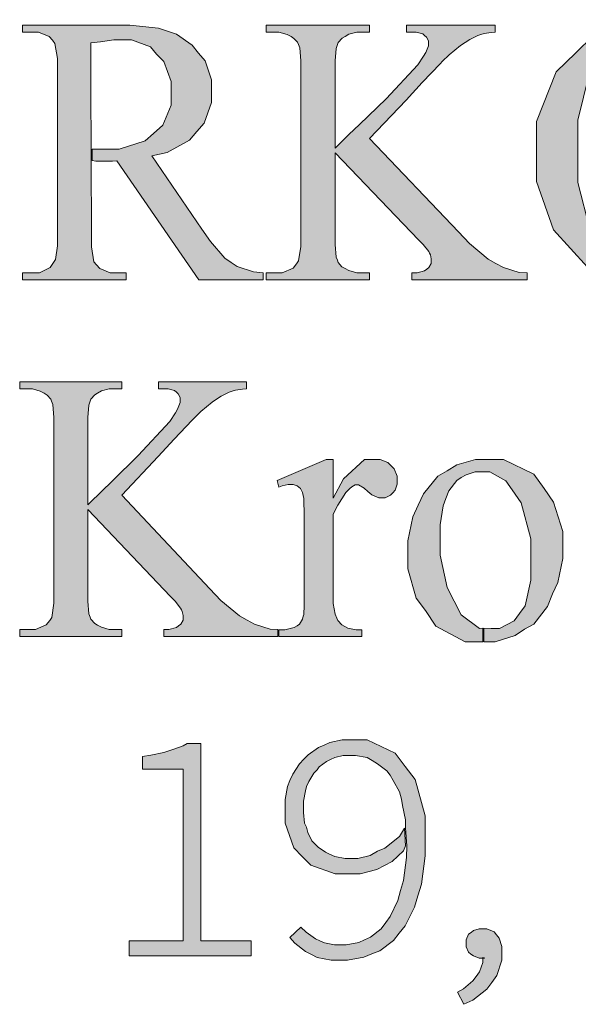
# Model space of a CAD drawing. Header units: metres. Extents: x 7555073 to 7555217, y 5506384 to 5506588.
# Tile 8 of 32: x 7555145.65 to 7555148.33, y 5506388.29 to 5506393.02. Entities that reach past the tile are written whole.
import ezdxf

# ---------------------------------------------------------------- set-up
doc = ezdxf.new("R2010")
doc.units = ezdxf.units.M
doc.header["$LTSCALE"] = 2
doc.header["$MEASUREMENT"] = 0
doc.layers.add('Pieczątka na wyrysie', color=7, linetype='CONTINUOUS')

msp = doc.modelspace()

# ---------------------------------------------------------------- hatches: boundary and pattern name
at = {"layer": 'Pieczątka na wyrysie', "linetype": 'Continuous', "lineweight": 13}
for points in [[(7555145.991, 5506392.725), (7555145.991, 5506392.91), (7555146.036, 5506392.915), (7555146.101, 5506392.925), (7555146.126, 5506392.925), (7555146.186, 5506392.925), (7555146.276, 5506392.89), (7555146.306, 5506392.855), (7555146.341, 5506392.82), (7555146.376, 5506392.725), (7555146.376, 5506392.67), (7555146.376, 5506392.61), (7555146.336, 5506392.515), (7555146.291, 5506392.475), (7555146.251, 5506392.44), (7555146.126, 5506392.4), (7555146.041, 5506392.4), (7555146.036, 5506392.4), (7555146.026, 5506392.4), (7555146.021, 5506392.4), (7555146.016, 5506392.4), (7555145.996, 5506392.4), (7555145.996, 5506392.345), (7555146.014, 5506392.342), (7555146.02, 5506392.342), (7555146.026, 5506392.342), (7555146.039, 5506392.342), (7555146.044, 5506392.342), (7555146.058, 5506392.342), (7555146.094, 5506392.342), (7555146.115, 5506392.344), (7555146.508, 5506391.772), (7555146.818, 5506391.772), (7555146.818, 5506391.806), (7555146.771, 5506391.811), (7555146.693, 5506391.836), (7555146.664, 5506391.856), (7555146.634, 5506391.876), (7555146.564, 5506391.956), (7555146.523, 5506392.016), (7555146.283, 5506392.367), (7555146.356, 5506392.384), (7555146.464, 5506392.442), (7555146.499, 5506392.484), (7555146.534, 5506392.525), (7555146.569, 5506392.623), (7555146.569, 5506392.679), (7555146.569, 5506392.732), (7555146.539, 5506392.824), (7555146.507, 5506392.861), (7555146.477, 5506392.899), (7555146.402, 5506392.951), (7555146.358, 5506392.966), (7555146.315, 5506392.98), (7555146.178, 5506392.994), (7555146.086, 5506392.994), (7555145.663, 5506392.994), (7555145.663, 5506392.961), (7555145.706, 5506392.961), (7555145.739, 5506392.961), (7555145.79, 5506392.941), (7555145.806, 5506392.922), (7555145.818, 5506392.907), (7555145.83, 5506392.835), (7555145.83, 5506392.778), (7555145.83, 5506391.989), (7555145.83, 5506391.936), (7555145.821, 5506391.87), (7555145.812, 5506391.856), (7555145.796, 5506391.831), (7555145.744, 5506391.806), (7555145.706, 5506391.806), (7555145.663, 5506391.806), (7555145.663, 5506391.772), (7555146.16, 5506391.772), (7555146.16, 5506391.806), (7555146.115, 5506391.806), (7555146.083, 5506391.806), (7555146.034, 5506391.826), (7555146.017, 5506391.845), (7555146.005, 5506391.859), (7555145.994, 5506391.931), (7555145.994, 5506391.989)], [(7555147.327, 5506392.45), (7555147.755, 5506392.002), (7555147.808, 5506391.946), (7555147.897, 5506391.871), (7555147.934, 5506391.851), (7555147.971, 5506391.831), (7555148.046, 5506391.808), (7555148.084, 5506391.806), (7555148.084, 5506391.772), (7555147.531, 5506391.772), (7555147.531, 5506391.806), (7555147.556, 5506391.806), (7555147.592, 5506391.815), (7555147.603, 5506391.823), (7555147.613, 5506391.832), (7555147.624, 5506391.851), (7555147.624, 5506391.862), (7555147.624, 5506391.873), (7555147.621, 5506391.893), (7555147.616, 5506391.901), (7555147.612, 5506391.909), (7555147.585, 5506391.942), (7555147.563, 5506391.965), (7555147.162, 5506392.382), (7555147.162, 5506391.989), (7555147.162, 5506391.942), (7555147.168, 5506391.881), (7555147.174, 5506391.866), (7555147.177, 5506391.855), (7555147.195, 5506391.835), (7555147.21, 5506391.827), (7555147.228, 5506391.817), (7555147.266, 5506391.806), (7555147.287, 5506391.806), (7555147.327, 5506391.806), (7555147.327, 5506391.772), (7555146.831, 5506391.772), (7555146.831, 5506391.806), (7555146.873, 5506391.806), (7555146.909, 5506391.806), (7555146.961, 5506391.828), (7555146.978, 5506391.849), (7555146.987, 5506391.864), (7555146.998, 5506391.933), (7555146.998, 5506391.989), (7555146.998, 5506392.778), (7555146.998, 5506392.824), (7555146.993, 5506392.886), (7555146.987, 5506392.902), (7555146.982, 5506392.913), (7555146.965, 5506392.931), (7555146.952, 5506392.94), (7555146.933, 5506392.95), (7555146.893, 5506392.961), (7555146.873, 5506392.961), (7555146.831, 5506392.961), (7555146.831, 5506392.994), (7555147.327, 5506392.994), (7555147.327, 5506392.961), (7555147.287, 5506392.961), (7555147.267, 5506392.961), (7555147.228, 5506392.951), (7555147.21, 5506392.94), (7555147.196, 5506392.933), (7555147.177, 5506392.911), (7555147.173, 5506392.897), (7555147.167, 5506392.882), (7555147.162, 5506392.823), (7555147.162, 5506392.778), (7555147.162, 5506392.404), (7555147.171, 5506392.413), (7555147.229, 5506392.47), (7555147.28, 5506392.518), (7555147.407, 5506392.641), (7555147.56, 5506392.804), (7555147.587, 5506392.846), (7555147.598, 5506392.864), (7555147.61, 5506392.895), (7555147.61, 5506392.908), (7555147.61, 5506392.919), (7555147.601, 5506392.937), (7555147.592, 5506392.945), (7555147.583, 5506392.953), (7555147.552, 5506392.961), (7555147.531, 5506392.961), (7555147.505, 5506392.961), (7555147.505, 5506392.994), (7555147.931, 5506392.994), (7555147.931, 5506392.961), (7555147.912, 5506392.96), (7555147.878, 5506392.955), (7555147.862, 5506392.95), (7555147.847, 5506392.945), (7555147.809, 5506392.926), (7555147.787, 5506392.912), (7555147.765, 5506392.897), (7555147.71, 5506392.852), (7555147.677, 5506392.82), (7555147.668, 5506392.811), (7555147.581, 5506392.719), (7555147.504, 5506392.635)], [(7555148.692, 5506391.744), (7555148.575, 5506391.744), (7555148.373, 5506391.833), (7555148.292, 5506391.923), (7555148.21, 5506392.013), (7555148.129, 5506392.245), (7555148.129, 5506392.387), (7555148.129, 5506392.533), (7555148.223, 5506392.77), (7555148.318, 5506392.862), (7555148.399, 5506392.942), (7555148.594, 5506393.021), (7555148.709, 5506393.021), (7555148.821, 5506393.021), (7555149.017, 5506392.931), (7555149.101, 5506392.841), (7555149.183, 5506392.75), (7555149.266, 5506392.525), (7555149.266, 5506392.39), (7555149.266, 5506392.25), (7555149.183, 5506392.02), (7555149.099, 5506391.927), (7555149.015, 5506391.835), (7555148.813, 5506391.744), (7555148.696, 5506391.744), (7555148.696, 5506391.809), (7555148.776, 5506391.809), (7555148.911, 5506391.875), (7555148.961, 5506391.944), (7555149.016, 5506392.009), (7555149.071, 5506392.219), (7555149.071, 5506392.364), (7555149.071, 5506392.524), (7555149.012, 5506392.754), (7555148.952, 5506392.835), (7555148.907, 5506392.895), (7555148.776, 5506392.954), (7555148.692, 5506392.954), (7555148.616, 5506392.954), (7555148.491, 5506392.895), (7555148.442, 5506392.835), (7555148.381, 5506392.759), (7555148.327, 5506392.539), (7555148.327, 5506392.389), (7555148.327, 5506392.239), (7555148.387, 5506392.009), (7555148.446, 5506391.929), (7555148.491, 5506391.869), (7555148.616, 5506391.809), (7555148.692, 5506391.809)], [(7555146.139, 5506390.738), (7555146.562, 5506390.29), (7555146.614, 5506390.234), (7555146.703, 5506390.159), (7555146.74, 5506390.139), (7555146.776, 5506390.119), (7555146.851, 5506390.096), (7555146.888, 5506390.094), (7555146.888, 5506390.06), (7555146.341, 5506390.06), (7555146.341, 5506390.094), (7555146.365, 5506390.094), (7555146.401, 5506390.103), (7555146.411, 5506390.111), (7555146.423, 5506390.12), (7555146.433, 5506390.139), (7555146.433, 5506390.15), (7555146.433, 5506390.161), (7555146.429, 5506390.181), (7555146.425, 5506390.189), (7555146.421, 5506390.197), (7555146.395, 5506390.23), (7555146.372, 5506390.253), (7555145.976, 5506390.67), (7555145.976, 5506390.277), (7555145.976, 5506390.23), (7555145.981, 5506390.169), (7555145.987, 5506390.154), (7555145.991, 5506390.143), (7555146.009, 5506390.123), (7555146.023, 5506390.115), (7555146.041, 5506390.105), (7555146.079, 5506390.094), (7555146.099, 5506390.094), (7555146.139, 5506390.094), (7555146.139, 5506390.06), (7555145.649, 5506390.06), (7555145.649, 5506390.094), (7555145.69, 5506390.094), (7555145.725, 5506390.094), (7555145.776, 5506390.116), (7555145.793, 5506390.137), (7555145.803, 5506390.152), (7555145.813, 5506390.221), (7555145.813, 5506390.277), (7555145.813, 5506391.066), (7555145.813, 5506391.112), (7555145.808, 5506391.174), (7555145.802, 5506391.19), (7555145.798, 5506391.2), (7555145.781, 5506391.219), (7555145.767, 5506391.228), (7555145.748, 5506391.238), (7555145.71, 5506391.249), (7555145.69, 5506391.249), (7555145.649, 5506391.249), (7555145.649, 5506391.282), (7555146.139, 5506391.282), (7555146.139, 5506391.249), (7555146.099, 5506391.249), (7555146.079, 5506391.249), (7555146.041, 5506391.239), (7555146.023, 5506391.228), (7555146.009, 5506391.221), (7555145.991, 5506391.199), (7555145.986, 5506391.185), (7555145.981, 5506391.17), (7555145.976, 5506391.111), (7555145.976, 5506391.066), (7555145.976, 5506390.692), (7555145.984, 5506390.701), (7555146.042, 5506390.757), (7555146.092, 5506390.806), (7555146.218, 5506390.929), (7555146.37, 5506391.092), (7555146.396, 5506391.134), (7555146.407, 5506391.152), (7555146.419, 5506391.183), (7555146.419, 5506391.196), (7555146.419, 5506391.207), (7555146.41, 5506391.225), (7555146.401, 5506391.233), (7555146.392, 5506391.241), (7555146.362, 5506391.249), (7555146.341, 5506391.249), (7555146.315, 5506391.249), (7555146.315, 5506391.282), (7555146.737, 5506391.282), (7555146.737, 5506391.249), (7555146.718, 5506391.248), (7555146.684, 5506391.243), (7555146.668, 5506391.238), (7555146.654, 5506391.233), (7555146.616, 5506391.214), (7555146.594, 5506391.2), (7555146.572, 5506391.185), (7555146.518, 5506391.14), (7555146.486, 5506391.108), (7555146.477, 5506391.099), (7555146.39, 5506391.007), (7555146.314, 5506390.924)], [(7555147.154, 5506390.91), (7555147.154, 5506390.724), (7555147.203, 5506390.817), (7555147.303, 5506390.91), (7555147.354, 5506390.91), (7555147.378, 5506390.91), (7555147.416, 5506390.895), (7555147.431, 5506390.88), (7555147.446, 5506390.865), (7555147.461, 5506390.83), (7555147.461, 5506390.81), (7555147.461, 5506390.792), (7555147.451, 5506390.762), (7555147.44, 5506390.75), (7555147.428, 5506390.739), (7555147.402, 5506390.726), (7555147.387, 5506390.726), (7555147.372, 5506390.726), (7555147.339, 5506390.741), (7555147.32, 5506390.757), (7555147.302, 5506390.773), (7555147.275, 5506390.788), (7555147.266, 5506390.788), (7555147.258, 5506390.788), (7555147.242, 5506390.779), (7555147.233, 5506390.77), (7555147.214, 5506390.752), (7555147.175, 5506390.691), (7555147.154, 5506390.648), (7555147.154, 5506390.253), (7555147.154, 5506390.219), (7555147.162, 5506390.167), (7555147.17, 5506390.149), (7555147.176, 5506390.137), (7555147.195, 5506390.117), (7555147.209, 5506390.109), (7555147.223, 5506390.101), (7555147.264, 5506390.092), (7555147.29, 5506390.092), (7555147.29, 5506390.06), (7555146.892, 5506390.06), (7555146.892, 5506390.092), (7555146.922, 5506390.092), (7555146.966, 5506390.103), (7555146.98, 5506390.112), (7555146.991, 5506390.119), (7555147.006, 5506390.143), (7555147.01, 5506390.158), (7555147.013, 5506390.166), (7555147.014, 5506390.21), (7555147.014, 5506390.246), (7555147.014, 5506390.566), (7555147.014, 5506390.638), (7555147.012, 5506390.723), (7555147.009, 5506390.737), (7555147.006, 5506390.751), (7555146.996, 5506390.771), (7555146.988, 5506390.777), (7555146.981, 5506390.784), (7555146.962, 5506390.79), (7555146.952, 5506390.79), (7555146.938, 5506390.79), (7555146.909, 5506390.783), (7555146.892, 5506390.777), (7555146.884, 5506390.809), (7555147.119, 5506390.91)], [(7555147.871, 5506390.1), (7555147.856, 5506390.099), (7555147.767, 5506390.164), (7555147.734, 5506390.23), (7555147.701, 5506390.295), (7555147.666, 5506390.451), (7555147.666, 5506390.54), (7555147.666, 5506390.596), (7555147.681, 5506390.688), (7555147.694, 5506390.723), (7555147.709, 5506390.759), (7555147.746, 5506390.809), (7555147.768, 5506390.823), (7555147.791, 5506390.837), (7555147.835, 5506390.851), (7555147.858, 5506390.851), (7555147.905, 5506390.851), (7555147.981, 5506390.808), (7555148.012, 5506390.765), (7555148.056, 5506390.702), (7555148.101, 5506390.529), (7555148.101, 5506390.419), (7555148.101, 5506390.331), (7555148.074, 5506390.207), (7555148.047, 5506390.171), (7555148.021, 5506390.135), (7555147.952, 5506390.099), (7555147.911, 5506390.099), (7555147.876, 5506390.1), (7555147.876, 5506390.035), (7555147.931, 5506390.035), (7555148.026, 5506390.065), (7555148.071, 5506390.095), (7555148.116, 5506390.12), (7555148.181, 5506390.205), (7555148.206, 5506390.265), (7555148.231, 5506390.32), (7555148.256, 5506390.435), (7555148.256, 5506390.49), (7555148.256, 5506390.565), (7555148.211, 5506390.705), (7555148.166, 5506390.77), (7555148.116, 5506390.84), (7555147.971, 5506390.91), (7555147.886, 5506390.91), (7555147.836, 5506390.91), (7555147.746, 5506390.885), (7555147.701, 5506390.855), (7555147.656, 5506390.83), (7555147.586, 5506390.745), (7555147.561, 5506390.69), (7555147.536, 5506390.635), (7555147.511, 5506390.52), (7555147.511, 5506390.465), (7555147.511, 5506390.385), (7555147.551, 5506390.245), (7555147.596, 5506390.185), (7555147.646, 5506390.11), (7555147.786, 5506390.035), (7555147.871, 5506390.035)], [(7555146.174, 5506388.6), (7555146.433, 5506388.6), (7555146.433, 5506389.424), (7555146.239, 5506389.424), (7555146.239, 5506389.485), (7555146.278, 5506389.491), (7555146.341, 5506389.504), (7555146.365, 5506389.511), (7555146.389, 5506389.519), (7555146.433, 5506389.536), (7555146.452, 5506389.547), (7555146.518, 5506389.547), (7555146.518, 5506388.6), (7555146.76, 5506388.6), (7555146.76, 5506388.527), (7555146.174, 5506388.527)], [(7555147.506, 5506389.055), (7555147.501, 5506389.14), (7555147.501, 5506389.18), (7555147.486, 5506389.25), (7555147.481, 5506389.28), (7555147.471, 5506389.315), (7555147.441, 5506389.37), (7555147.426, 5506389.395), (7555147.411, 5506389.415), (7555147.366, 5506389.45), (7555147.341, 5506389.465), (7555147.316, 5506389.48), (7555147.261, 5506389.49), (7555147.226, 5506389.49), (7555147.201, 5506389.49), (7555147.161, 5506389.48), (7555147.141, 5506389.47), (7555147.121, 5506389.46), (7555147.086, 5506389.435), (7555147.076, 5506389.42), (7555147.061, 5506389.405), (7555147.036, 5506389.365), (7555147.026, 5506389.34), (7555147.021, 5506389.32), (7555147.011, 5506389.27), (7555147.011, 5506389.245), (7555147.011, 5506389.215), (7555147.016, 5506389.165), (7555147.026, 5506389.145), (7555147.031, 5506389.12), (7555147.051, 5506389.08), (7555147.066, 5506389.065), (7555147.081, 5506389.05), (7555147.116, 5506389.025), (7555147.136, 5506389.015), (7555147.161, 5506389.005), (7555147.211, 5506388.995), (7555147.241, 5506388.995), (7555147.271, 5506388.995), (7555147.331, 5506389.01), (7555147.366, 5506389.03), (7555147.401, 5506389.045), (7555147.471, 5506389.1), (7555147.496, 5506389.14), (7555147.501, 5506389.055), (7555147.49, 5506389.031), (7555147.437, 5506388.981), (7555147.4, 5506388.962), (7555147.362, 5506388.942), (7555147.282, 5506388.922), (7555147.239, 5506388.922), (7555147.163, 5506388.922), (7555147.046, 5506388.963), (7555147.005, 5506389.004), (7555146.964, 5506389.046), (7555146.923, 5506389.165), (7555146.923, 5506389.243), (7555146.923, 5506389.278), (7555146.934, 5506389.341), (7555146.946, 5506389.37), (7555146.959, 5506389.399), (7555146.991, 5506389.45), (7555147.013, 5506389.471), (7555147.033, 5506389.493), (7555147.083, 5506389.527), (7555147.11, 5506389.539), (7555147.138, 5506389.551), (7555147.197, 5506389.564), (7555147.229, 5506389.564), (7555147.317, 5506389.564), (7555147.451, 5506389.5), (7555147.498, 5506389.437), (7555147.546, 5506389.374), (7555147.594, 5506389.199), (7555147.594, 5506389.086), (7555147.594, 5506389.007), (7555147.577, 5506388.871), (7555147.56, 5506388.816), (7555147.544, 5506388.761), (7555147.499, 5506388.671), (7555147.47, 5506388.636), (7555147.443, 5506388.602), (7555147.377, 5506388.552), (7555147.339, 5506388.538), (7555147.301, 5506388.522), (7555147.222, 5506388.507), (7555147.182, 5506388.507), (7555147.143, 5506388.507), (7555147.077, 5506388.52), (7555147.049, 5506388.534), (7555147.021, 5506388.548), (7555146.969, 5506388.588), (7555146.946, 5506388.616), (7555146.998, 5506388.665), (7555147.023, 5506388.642), (7555147.068, 5506388.609), (7555147.09, 5506388.599), (7555147.112, 5506388.59), (7555147.159, 5506388.58), (7555147.185, 5506388.58), (7555147.216, 5506388.58), (7555147.276, 5506388.592), (7555147.304, 5506388.605), (7555147.333, 5506388.617), (7555147.383, 5506388.658), (7555147.406, 5506388.687), (7555147.427, 5506388.716), (7555147.463, 5506388.793), (7555147.477, 5506388.841), (7555147.491, 5506388.889), (7555147.505, 5506389)], [(7555147.75, 5506388.353), (7555147.779, 5506388.369), (7555147.823, 5506388.407), (7555147.839, 5506388.429), (7555147.855, 5506388.451), (7555147.872, 5506388.496), (7555147.872, 5506388.517), (7555147.872, 5506388.519), (7555147.88, 5506388.518), (7555147.878, 5506388.517), (7555147.872, 5506388.517), (7555147.87, 5506388.517), (7555147.853, 5506388.517), (7555147.826, 5506388.527), (7555147.814, 5506388.536), (7555147.802, 5506388.545), (7555147.791, 5506388.571), (7555147.791, 5506388.588), (7555147.791, 5506388.605), (7555147.803, 5506388.632), (7555147.815, 5506388.64), (7555147.827, 5506388.649), (7555147.854, 5506388.658), (7555147.87, 5506388.658), (7555147.891, 5506388.658), (7555147.925, 5506388.643), (7555147.937, 5506388.628), (7555147.95, 5506388.612), (7555147.962, 5506388.573), (7555147.962, 5506388.549), (7555147.962, 5506388.507), (7555147.938, 5506388.433), (7555147.914, 5506388.4), (7555147.89, 5506388.368), (7555147.824, 5506388.315), (7555147.781, 5506388.295)]]:
    msp.add_hatch(color=7, dxfattribs=at).paths.add_polyline_path(points)

# ---------------------------------------------------------------- linework, layer by layer
at = {"layer": 'Pieczątka na wyrysie', "color": 7, "linetype": 'Continuous', "lineweight": 13, "flags": 128}
for points in [[(7555145.991, 5506392.725), (7555145.991, 5506392.91), (7555146.036, 5506392.915), (7555146.101, 5506392.925), (7555146.126, 5506392.925), (7555146.186, 5506392.925), (7555146.276, 5506392.89), (7555146.306, 5506392.855), (7555146.341, 5506392.82), (7555146.376, 5506392.725), (7555146.376, 5506392.67), (7555146.376, 5506392.61), (7555146.336, 5506392.515), (7555146.291, 5506392.475), (7555146.251, 5506392.44), (7555146.126, 5506392.4), (7555146.041, 5506392.4), (7555146.036, 5506392.4), (7555146.026, 5506392.4), (7555146.021, 5506392.4), (7555146.016, 5506392.4), (7555145.996, 5506392.4), (7555145.996, 5506392.345), (7555146.014, 5506392.342), (7555146.02, 5506392.342), (7555146.026, 5506392.342), (7555146.039, 5506392.342), (7555146.044, 5506392.342), (7555146.058, 5506392.342), (7555146.094, 5506392.342), (7555146.115, 5506392.344), (7555146.508, 5506391.772), (7555146.818, 5506391.772), (7555146.818, 5506391.806), (7555146.771, 5506391.811), (7555146.693, 5506391.836), (7555146.664, 5506391.856), (7555146.634, 5506391.876), (7555146.564, 5506391.956), (7555146.523, 5506392.016), (7555146.283, 5506392.367), (7555146.356, 5506392.384), (7555146.464, 5506392.442), (7555146.499, 5506392.484), (7555146.534, 5506392.525), (7555146.569, 5506392.623), (7555146.569, 5506392.679), (7555146.569, 5506392.732), (7555146.539, 5506392.824), (7555146.507, 5506392.861), (7555146.477, 5506392.899), (7555146.402, 5506392.951), (7555146.358, 5506392.966), (7555146.315, 5506392.98), (7555146.178, 5506392.994), (7555146.086, 5506392.994), (7555145.663, 5506392.994), (7555145.663, 5506392.961), (7555145.706, 5506392.961), (7555145.739, 5506392.961), (7555145.79, 5506392.941), (7555145.806, 5506392.922), (7555145.818, 5506392.907), (7555145.83, 5506392.835), (7555145.83, 5506392.778), (7555145.83, 5506391.989), (7555145.83, 5506391.936), (7555145.821, 5506391.87), (7555145.812, 5506391.856), (7555145.796, 5506391.831), (7555145.744, 5506391.806), (7555145.706, 5506391.806), (7555145.663, 5506391.806), (7555145.663, 5506391.772), (7555146.16, 5506391.772), (7555146.16, 5506391.806), (7555146.115, 5506391.806), (7555146.083, 5506391.806), (7555146.034, 5506391.826), (7555146.017, 5506391.845), (7555146.005, 5506391.859), (7555145.994, 5506391.931), (7555145.994, 5506391.989)], [(7555147.327, 5506392.45), (7555147.755, 5506392.002), (7555147.808, 5506391.946), (7555147.897, 5506391.871), (7555147.934, 5506391.851), (7555147.971, 5506391.831), (7555148.046, 5506391.808), (7555148.084, 5506391.806), (7555148.084, 5506391.772), (7555147.531, 5506391.772), (7555147.531, 5506391.806), (7555147.556, 5506391.806), (7555147.592, 5506391.815), (7555147.603, 5506391.823), (7555147.613, 5506391.832), (7555147.624, 5506391.851), (7555147.624, 5506391.862), (7555147.624, 5506391.873), (7555147.621, 5506391.893), (7555147.616, 5506391.901), (7555147.612, 5506391.909), (7555147.585, 5506391.942), (7555147.563, 5506391.965), (7555147.162, 5506392.382), (7555147.162, 5506391.989), (7555147.162, 5506391.942), (7555147.168, 5506391.881), (7555147.174, 5506391.866), (7555147.177, 5506391.855), (7555147.195, 5506391.835), (7555147.21, 5506391.827), (7555147.228, 5506391.817), (7555147.266, 5506391.806), (7555147.287, 5506391.806), (7555147.327, 5506391.806), (7555147.327, 5506391.772), (7555146.831, 5506391.772), (7555146.831, 5506391.806), (7555146.873, 5506391.806), (7555146.909, 5506391.806), (7555146.961, 5506391.828), (7555146.978, 5506391.849), (7555146.987, 5506391.864), (7555146.998, 5506391.933), (7555146.998, 5506391.989), (7555146.998, 5506392.778), (7555146.998, 5506392.824), (7555146.993, 5506392.886), (7555146.987, 5506392.902), (7555146.982, 5506392.913), (7555146.965, 5506392.931), (7555146.952, 5506392.94), (7555146.933, 5506392.95), (7555146.893, 5506392.961), (7555146.873, 5506392.961), (7555146.831, 5506392.961), (7555146.831, 5506392.994), (7555147.327, 5506392.994), (7555147.327, 5506392.961), (7555147.287, 5506392.961), (7555147.267, 5506392.961), (7555147.228, 5506392.951), (7555147.21, 5506392.94), (7555147.196, 5506392.933), (7555147.177, 5506392.911), (7555147.173, 5506392.897), (7555147.167, 5506392.882), (7555147.162, 5506392.823), (7555147.162, 5506392.778), (7555147.162, 5506392.404), (7555147.171, 5506392.413), (7555147.229, 5506392.47), (7555147.28, 5506392.518), (7555147.407, 5506392.641), (7555147.56, 5506392.804), (7555147.587, 5506392.846), (7555147.598, 5506392.864), (7555147.61, 5506392.895), (7555147.61, 5506392.908), (7555147.61, 5506392.919), (7555147.601, 5506392.937), (7555147.592, 5506392.945), (7555147.583, 5506392.953), (7555147.552, 5506392.961), (7555147.531, 5506392.961), (7555147.505, 5506392.961), (7555147.505, 5506392.994), (7555147.931, 5506392.994), (7555147.931, 5506392.961), (7555147.912, 5506392.96), (7555147.878, 5506392.955), (7555147.862, 5506392.95), (7555147.847, 5506392.945), (7555147.809, 5506392.926), (7555147.787, 5506392.912), (7555147.765, 5506392.897), (7555147.71, 5506392.852), (7555147.677, 5506392.82), (7555147.668, 5506392.811), (7555147.581, 5506392.719), (7555147.504, 5506392.635)], [(7555146.139, 5506390.738), (7555146.562, 5506390.29), (7555146.614, 5506390.234), (7555146.703, 5506390.159), (7555146.74, 5506390.139), (7555146.776, 5506390.119), (7555146.851, 5506390.096), (7555146.888, 5506390.094), (7555146.888, 5506390.06), (7555146.341, 5506390.06), (7555146.341, 5506390.094), (7555146.365, 5506390.094), (7555146.401, 5506390.103), (7555146.411, 5506390.111), (7555146.423, 5506390.12), (7555146.433, 5506390.139), (7555146.433, 5506390.15), (7555146.433, 5506390.161), (7555146.429, 5506390.181), (7555146.425, 5506390.189), (7555146.421, 5506390.197), (7555146.395, 5506390.23), (7555146.372, 5506390.253), (7555145.976, 5506390.67), (7555145.976, 5506390.277), (7555145.976, 5506390.23), (7555145.981, 5506390.169), (7555145.987, 5506390.154), (7555145.991, 5506390.143), (7555146.009, 5506390.123), (7555146.023, 5506390.115), (7555146.041, 5506390.105), (7555146.079, 5506390.094), (7555146.099, 5506390.094), (7555146.139, 5506390.094), (7555146.139, 5506390.06), (7555145.649, 5506390.06), (7555145.649, 5506390.094), (7555145.69, 5506390.094), (7555145.725, 5506390.094), (7555145.776, 5506390.116), (7555145.793, 5506390.137), (7555145.803, 5506390.152), (7555145.813, 5506390.221), (7555145.813, 5506390.277), (7555145.813, 5506391.066), (7555145.813, 5506391.112), (7555145.808, 5506391.174), (7555145.802, 5506391.19), (7555145.798, 5506391.2), (7555145.781, 5506391.219), (7555145.767, 5506391.228), (7555145.748, 5506391.238), (7555145.71, 5506391.249), (7555145.69, 5506391.249), (7555145.649, 5506391.249), (7555145.649, 5506391.282), (7555146.139, 5506391.282), (7555146.139, 5506391.249), (7555146.099, 5506391.249), (7555146.079, 5506391.249), (7555146.041, 5506391.239), (7555146.023, 5506391.228), (7555146.009, 5506391.221), (7555145.991, 5506391.199), (7555145.986, 5506391.185), (7555145.981, 5506391.17), (7555145.976, 5506391.111), (7555145.976, 5506391.066), (7555145.976, 5506390.692), (7555145.984, 5506390.701), (7555146.042, 5506390.757), (7555146.092, 5506390.806), (7555146.218, 5506390.929), (7555146.37, 5506391.092), (7555146.396, 5506391.134), (7555146.407, 5506391.152), (7555146.419, 5506391.183), (7555146.419, 5506391.196), (7555146.419, 5506391.207), (7555146.41, 5506391.225), (7555146.401, 5506391.233), (7555146.392, 5506391.241), (7555146.362, 5506391.249), (7555146.341, 5506391.249), (7555146.315, 5506391.249), (7555146.315, 5506391.282), (7555146.737, 5506391.282), (7555146.737, 5506391.249), (7555146.718, 5506391.248), (7555146.684, 5506391.243), (7555146.668, 5506391.238), (7555146.654, 5506391.233), (7555146.616, 5506391.214), (7555146.594, 5506391.2), (7555146.572, 5506391.185), (7555146.518, 5506391.14), (7555146.486, 5506391.108), (7555146.477, 5506391.099), (7555146.39, 5506391.007), (7555146.314, 5506390.924)], [(7555147.154, 5506390.91), (7555147.154, 5506390.724), (7555147.203, 5506390.817), (7555147.303, 5506390.91), (7555147.354, 5506390.91), (7555147.378, 5506390.91), (7555147.416, 5506390.895), (7555147.431, 5506390.88), (7555147.446, 5506390.865), (7555147.461, 5506390.83), (7555147.461, 5506390.81), (7555147.461, 5506390.792), (7555147.451, 5506390.762), (7555147.44, 5506390.75), (7555147.428, 5506390.739), (7555147.402, 5506390.726), (7555147.387, 5506390.726), (7555147.372, 5506390.726), (7555147.339, 5506390.741), (7555147.32, 5506390.757), (7555147.302, 5506390.773), (7555147.275, 5506390.788), (7555147.266, 5506390.788), (7555147.258, 5506390.788), (7555147.242, 5506390.779), (7555147.233, 5506390.77), (7555147.214, 5506390.752), (7555147.175, 5506390.691), (7555147.154, 5506390.648), (7555147.154, 5506390.253), (7555147.154, 5506390.219), (7555147.162, 5506390.167), (7555147.17, 5506390.149), (7555147.176, 5506390.137), (7555147.195, 5506390.117), (7555147.209, 5506390.109), (7555147.223, 5506390.101), (7555147.264, 5506390.092), (7555147.29, 5506390.092), (7555147.29, 5506390.06), (7555146.892, 5506390.06), (7555146.892, 5506390.092), (7555146.922, 5506390.092), (7555146.966, 5506390.103), (7555146.98, 5506390.112), (7555146.991, 5506390.119), (7555147.006, 5506390.143), (7555147.01, 5506390.158), (7555147.013, 5506390.166), (7555147.014, 5506390.21), (7555147.014, 5506390.246), (7555147.014, 5506390.566), (7555147.014, 5506390.638), (7555147.012, 5506390.723), (7555147.009, 5506390.737), (7555147.006, 5506390.751), (7555146.996, 5506390.771), (7555146.988, 5506390.777), (7555146.981, 5506390.784), (7555146.962, 5506390.79), (7555146.952, 5506390.79), (7555146.938, 5506390.79), (7555146.909, 5506390.783), (7555146.892, 5506390.777), (7555146.884, 5506390.809), (7555147.119, 5506390.91)], [(7555147.871, 5506390.1), (7555147.856, 5506390.099), (7555147.767, 5506390.164), (7555147.734, 5506390.23), (7555147.701, 5506390.295), (7555147.666, 5506390.451), (7555147.666, 5506390.54), (7555147.666, 5506390.596), (7555147.681, 5506390.688), (7555147.694, 5506390.723), (7555147.709, 5506390.759), (7555147.746, 5506390.809), (7555147.768, 5506390.823), (7555147.791, 5506390.837), (7555147.835, 5506390.851), (7555147.858, 5506390.851), (7555147.905, 5506390.851), (7555147.981, 5506390.808), (7555148.012, 5506390.765), (7555148.056, 5506390.702), (7555148.101, 5506390.529), (7555148.101, 5506390.419), (7555148.101, 5506390.331), (7555148.074, 5506390.207), (7555148.047, 5506390.171), (7555148.021, 5506390.135), (7555147.952, 5506390.099), (7555147.911, 5506390.099), (7555147.876, 5506390.1), (7555147.876, 5506390.035), (7555147.931, 5506390.035), (7555148.026, 5506390.065), (7555148.071, 5506390.095), (7555148.116, 5506390.12), (7555148.181, 5506390.205), (7555148.206, 5506390.265), (7555148.231, 5506390.32), (7555148.256, 5506390.435), (7555148.256, 5506390.49), (7555148.256, 5506390.565), (7555148.211, 5506390.705), (7555148.166, 5506390.77), (7555148.116, 5506390.84), (7555147.971, 5506390.91), (7555147.886, 5506390.91), (7555147.836, 5506390.91), (7555147.746, 5506390.885), (7555147.701, 5506390.855), (7555147.656, 5506390.83), (7555147.586, 5506390.745), (7555147.561, 5506390.69), (7555147.536, 5506390.635), (7555147.511, 5506390.52), (7555147.511, 5506390.465), (7555147.511, 5506390.385), (7555147.551, 5506390.245), (7555147.596, 5506390.185), (7555147.646, 5506390.11), (7555147.786, 5506390.035), (7555147.871, 5506390.035)], [(7555146.174, 5506388.6), (7555146.433, 5506388.6), (7555146.433, 5506389.424), (7555146.239, 5506389.424), (7555146.239, 5506389.485), (7555146.278, 5506389.491), (7555146.341, 5506389.504), (7555146.365, 5506389.511), (7555146.389, 5506389.519), (7555146.433, 5506389.536), (7555146.452, 5506389.547), (7555146.518, 5506389.547), (7555146.518, 5506388.6), (7555146.76, 5506388.6), (7555146.76, 5506388.527), (7555146.174, 5506388.527)], [(7555147.506, 5506389.055), (7555147.501, 5506389.14), (7555147.501, 5506389.18), (7555147.486, 5506389.25), (7555147.481, 5506389.28), (7555147.471, 5506389.315), (7555147.441, 5506389.37), (7555147.426, 5506389.395), (7555147.411, 5506389.415), (7555147.366, 5506389.45), (7555147.341, 5506389.465), (7555147.316, 5506389.48), (7555147.261, 5506389.49), (7555147.226, 5506389.49), (7555147.201, 5506389.49), (7555147.161, 5506389.48), (7555147.141, 5506389.47), (7555147.121, 5506389.46), (7555147.086, 5506389.435), (7555147.076, 5506389.42), (7555147.061, 5506389.405), (7555147.036, 5506389.365), (7555147.026, 5506389.34), (7555147.021, 5506389.32), (7555147.011, 5506389.27), (7555147.011, 5506389.245), (7555147.011, 5506389.215), (7555147.016, 5506389.165), (7555147.026, 5506389.145), (7555147.031, 5506389.12), (7555147.051, 5506389.08), (7555147.066, 5506389.065), (7555147.081, 5506389.05), (7555147.116, 5506389.025), (7555147.136, 5506389.015), (7555147.161, 5506389.005), (7555147.211, 5506388.995), (7555147.241, 5506388.995), (7555147.271, 5506388.995), (7555147.331, 5506389.01), (7555147.366, 5506389.03), (7555147.401, 5506389.045), (7555147.471, 5506389.1), (7555147.496, 5506389.14), (7555147.501, 5506389.055), (7555147.49, 5506389.031), (7555147.437, 5506388.981), (7555147.4, 5506388.962), (7555147.362, 5506388.942), (7555147.282, 5506388.922), (7555147.239, 5506388.922), (7555147.163, 5506388.922), (7555147.046, 5506388.963), (7555147.005, 5506389.004), (7555146.964, 5506389.046), (7555146.923, 5506389.165), (7555146.923, 5506389.243), (7555146.923, 5506389.278), (7555146.934, 5506389.341), (7555146.946, 5506389.37), (7555146.959, 5506389.399), (7555146.991, 5506389.45), (7555147.013, 5506389.471), (7555147.033, 5506389.493), (7555147.083, 5506389.527), (7555147.11, 5506389.539), (7555147.138, 5506389.551), (7555147.197, 5506389.564), (7555147.229, 5506389.564), (7555147.317, 5506389.564), (7555147.451, 5506389.5), (7555147.498, 5506389.437), (7555147.546, 5506389.374), (7555147.594, 5506389.199), (7555147.594, 5506389.086), (7555147.594, 5506389.007), (7555147.577, 5506388.871), (7555147.56, 5506388.816), (7555147.544, 5506388.761), (7555147.499, 5506388.671), (7555147.47, 5506388.636), (7555147.443, 5506388.602), (7555147.377, 5506388.552), (7555147.339, 5506388.538), (7555147.301, 5506388.522), (7555147.222, 5506388.507), (7555147.182, 5506388.507), (7555147.143, 5506388.507), (7555147.077, 5506388.52), (7555147.049, 5506388.534), (7555147.021, 5506388.548), (7555146.969, 5506388.588), (7555146.946, 5506388.616), (7555146.998, 5506388.665), (7555147.023, 5506388.642), (7555147.068, 5506388.609), (7555147.09, 5506388.599), (7555147.112, 5506388.59), (7555147.159, 5506388.58), (7555147.185, 5506388.58), (7555147.216, 5506388.58), (7555147.276, 5506388.592), (7555147.304, 5506388.605), (7555147.333, 5506388.617), (7555147.383, 5506388.658), (7555147.406, 5506388.687), (7555147.427, 5506388.716), (7555147.463, 5506388.793), (7555147.477, 5506388.841), (7555147.491, 5506388.889), (7555147.505, 5506389)], [(7555147.75, 5506388.353), (7555147.779, 5506388.369), (7555147.823, 5506388.407), (7555147.839, 5506388.429), (7555147.855, 5506388.451), (7555147.872, 5506388.496), (7555147.872, 5506388.517), (7555147.872, 5506388.519), (7555147.88, 5506388.518), (7555147.878, 5506388.517), (7555147.872, 5506388.517), (7555147.87, 5506388.517), (7555147.853, 5506388.517), (7555147.826, 5506388.527), (7555147.814, 5506388.536), (7555147.802, 5506388.545), (7555147.791, 5506388.571), (7555147.791, 5506388.588), (7555147.791, 5506388.605), (7555147.803, 5506388.632), (7555147.815, 5506388.64), (7555147.827, 5506388.649), (7555147.854, 5506388.658), (7555147.87, 5506388.658), (7555147.891, 5506388.658), (7555147.925, 5506388.643), (7555147.937, 5506388.628), (7555147.95, 5506388.612), (7555147.962, 5506388.573), (7555147.962, 5506388.549), (7555147.962, 5506388.507), (7555147.938, 5506388.433), (7555147.914, 5506388.4), (7555147.89, 5506388.368), (7555147.824, 5506388.315), (7555147.781, 5506388.295)]]:
    msp.add_lwpolyline(points, close=True, dxfattribs=at)
for points in [[(7555148.373, 5506391.833), (7555148.292, 5506391.923), (7555148.21, 5506392.013), (7555148.129, 5506392.245), (7555148.129, 5506392.387), (7555148.129, 5506392.533), (7555148.223, 5506392.77), (7555148.318, 5506392.862), (7555148.399, 5506392.942)], [(7555148.381, 5506392.759), (7555148.327, 5506392.539), (7555148.327, 5506392.389), (7555148.327, 5506392.239), (7555148.387, 5506392.009)]]:
    msp.add_lwpolyline(points, dxfattribs=at)

doc.saveas('drawing.dxf')
